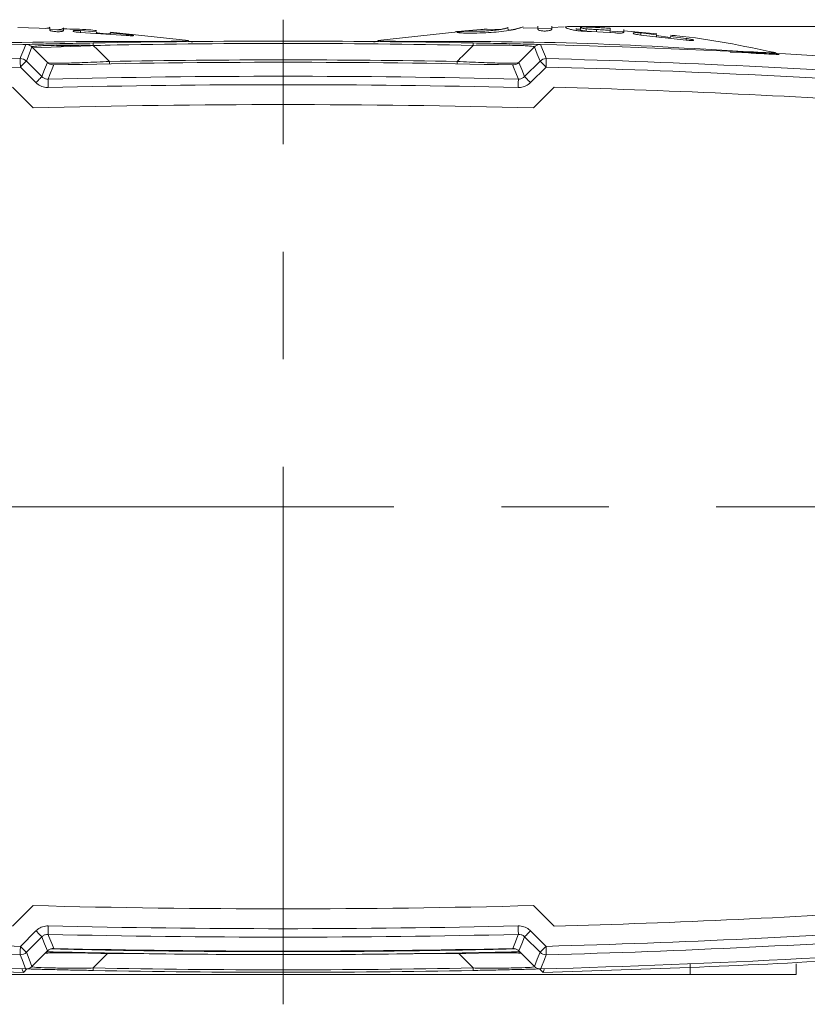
# Model space of a CAD drawing. Header units: millimetres. Extents: x -72 to 415, y 5 to 292.
# Tile 46 of 59: x 270 to 289, y 104 to 127. Entities that reach past the tile are written whole.
import ezdxf

# ---------------------------------------------------------------- set-up
doc = ezdxf.new("R2010")
doc.units = ezdxf.units.MM
doc.linetypes.add('CENTERX2', pattern=[20.32, 12.7, -2.54, 2.54, -2.54])
doc.styles.add('SLDTEXTSTYLE0', font='TXT', dxfattribs={"width": 0.75})
doc.dimstyles.new('SLDDIMSTYLE2', dxfattribs={"dimtxt": 3.5, "dimasz": 3.5, "dimexe": 0, "dimexo": 0.0625, "dimgap": 0.875, "dimtad": 1, "dimdec": 1, "dimrnd": 1e-09, "dimzin": 12, "dimdsep": 46, "dimtxsty": 'SLDTEXTSTYLE0', "dimsah": 1, "dimcen": 0.09, "dimadec": 0, "dimazin": 3, "dimtfac": 1, "dimtmove": 0, "dimatfit": 0, "dimfxl": 1, "dimfrac": 2, "dimtolj": 1, "dimtzin": 12, "dimarcsym": 0})

# ---------------------------------------------------------------- blocks, each defined once
blk = doc.blocks.new('_D_3')
at = {"color": 7, "linetype": 'Continuous', "lineweight": 0}
for p, q in [((283.485, 127.165), (306.455, 127.165)), ((305.464, 127.165), (305.464, 104.717)), ((297.101, 104.717), (306.455, 104.717))]:
    blk.add_line(p, q, dxfattribs=at)
for points in [[(305.464, 127.165), (304.964, 123.665), (305.964, 123.665)], [(305.464, 104.717), (305.964, 108.217), (304.964, 108.217)]]:
    blk.add_solid(points, dxfattribs=at)
at = {"color": 7, "linetype": 'Continuous', "lineweight": 0, "insert": (300.953, 111.415), "char_height": 3.5, "attachment_point": 1, "rotation": 90, "style": 'SLDTEXTSTYLE0'}
blk.add_mtext('22,4', dxfattribs=at)

msp = doc.modelspace()

# ---------------------------------------------------------------- linework, layer by layer
at = {"color": 7, "linetype": 'CENTERX2', "lineweight": 0}
for p, q in [((276.471, 104.061), (276.471, 127.323)), ((299.408, 115.817), (254.476, 115.817))]:
    msp.add_line(p, q, dxfattribs=at)
at = {"color": 7, "linetype": 'Continuous', "lineweight": 15}
for p, q in [((270.95, 127.114), (270.196, 127.139)), ((270.951, 127.084), (270.95, 127.131)), ((271.286, 127.078), (270.952, 127.088)), ((271.277, 127.116), (271.278, 127.07)), ((271.68, 127.015), (271.679, 127.065)), ((271.679, 127.064), (272.056, 127.037)), ((272.761, 126.951), (271.68, 127.022)), ((272.057, 126.987), (272.056, 127.038)), ((272.063, 127.018), (272.077, 127.013)), ((272.384, 126.976), (272.383, 127.011)), ((274.233, 126.828), (272.386, 127.029)), ((280.598, 127.034), (278.709, 126.828)), ((280.583, 127.023), (280.583, 127.023)), ((281.146, 127.091), (280.762, 127.057)), ((281.642, 127.103), (281.241, 127.09)), ((281.789, 127.086), (281.79, 127.108)), ((282.495, 127.131), (282.142, 127.119)), ((282.814, 127.111), (282.491, 127.107)), ((282.821, 127.167), (282.819, 127.099)), ((283.116, 127.151), (282.822, 127.142)), ((283.496, 127.09), (283.387, 127.096)), ((283.496, 127.089), (283.498, 127.139)), ((283.496, 127.084), (283.505, 127.088)), ((283.582, 127.155), (283.509, 127.155)), ((283.582, 127.155), (283.582, 127.156)), ((283.633, 127.056), (283.635, 127.106)), ((284.313, 127.01), (283.757, 127.042)), ((283.875, 127.04), (283.876, 127.091)), ((284.078, 127.127), (284.078, 127.128)), ((284.078, 127.127), (284.2, 127.119)), ((284.197, 127.02), (284.199, 127.071)), ((284.533, 127.036), (284.232, 127.052)), ((285.302, 126.986), (284.523, 127.059)), ((284.526, 127.09), (284.524, 127.035)), ((284.922, 126.961), (284.924, 127.011)), ((272.383, 126.98), (272.056, 127.01)), ((272.383, 127.011), (272.761, 126.977)), ((272.761, 126.951), (272.761, 126.978)), ((274.325, 126.794), (274.182, 126.834)), ((276.471, 126.817), (276.471, 126.761)), ((278.759, 126.834), (278.616, 126.794)), ((285.999, 126.841), (284.922, 126.96)), ((284.924, 127.01), (285.3, 126.968)), ((285.298, 126.919), (285.3, 126.97)), ((285.623, 126.905), (285.299, 126.948)), ((285.303, 126.95), (285.304, 126.947)), ((285.612, 126.906), (285.615, 126.91)), ((285.623, 126.879), (285.625, 126.929)), ((285.625, 126.928), (286, 126.878)), ((285.999, 126.841), (286, 126.879)), ((270.521, 126.66), (272.612, 126.727)), ((270.531, 126.679), (270.898, 126.312)), ((271.108, 126.707), (271.509, 126.717)), ((276.471, 126.761), (276.471, 126.373)), ((282.41, 126.679), (282.043, 126.312)), ((287.468, 126.537), (287.476, 126.567)), ((288.199, 126.506), (288.059, 126.554)), ((270.398, 126.345), (270.765, 125.979)), ((276.471, 126.373), (276.471, 126.317)), ((282.543, 126.345), (282.177, 125.979)), ((288.196, 126.502), (288.053, 126.54)), ((288.053, 126.539), (288.053, 126.537)), ((288.196, 126.502), (288.196, 126.502)), ((270.623, 125.837), (270.257, 126.204)), ((282.318, 125.837), (282.684, 126.204)), ((270.068, 125.728), (270.555, 125.241)), ((282.874, 125.728), (282.387, 125.241)), ((270.555, 106.393), (270.068, 105.906)), ((282.387, 106.393), (282.874, 105.906)), ((270.257, 105.43), (270.623, 105.797)), ((270.765, 105.655), (270.398, 105.289)), ((282.177, 105.655), (282.543, 105.289)), ((282.684, 105.43), (282.318, 105.797)), ((270.531, 104.955), (270.898, 105.322)), ((271.98, 104.919), (272.32, 105.258)), ((276.471, 105.305), (276.471, 105.234)), ((280.961, 104.919), (280.622, 105.258)), ((282.41, 104.955), (282.043, 105.322)), ((288.596, 105.017), (288.596, 104.767)), ((266.846, 104.767), (286.096, 104.767)), ((270.31, 104.899), (270.298, 104.887)), ((270.298, 104.887), (270.328, 104.816)), ((270.41, 104.898), (270.328, 104.816)), ((282.613, 104.816), (282.531, 104.898)), ((282.643, 104.887), (282.613, 104.816)), ((282.643, 104.887), (282.631, 104.899)), ((288.596, 104.767), (286.096, 104.767))]:
    msp.add_line(p, q, dxfattribs=at)
at = {"color": 8, "linetype": 'Continuous', "lineweight": 15}
for p, q in [((274.177, 126.82), (274.177, 126.82)), ((278.765, 126.82), (278.765, 126.82)), ((270.42, 126.736), (270.317, 126.735)), ((287.04, 126.556), (287.468, 126.537)), ((288.053, 126.54), (288.053, 126.539)), ((273.172, 105.258), (272.32, 105.258)), ((280.622, 105.258), (279.573, 105.258)), ((286.096, 104.767), (286.096, 105.017))]:
    msp.add_line(p, q, dxfattribs=at)
at = {"color": 7, "linetype": 'Continuous', "lineweight": 15, "flags": 128}
for points in [[(270.252, 126.403), (270.254, 126.409), (270.271, 126.451), (270.338, 126.621), (270.385, 126.737)], [(270.531, 126.679), (270.464, 126.509), (270.398, 126.345)], [(271.981, 126.717), (271.981, 126.73), (271.981, 126.741), (271.981, 126.751), (271.981, 126.759), (271.98, 126.765), (271.98, 126.77), (271.98, 126.773), (271.98, 126.774)], [(280.96, 126.717), (280.96, 126.73), (280.961, 126.741), (280.961, 126.751), (280.961, 126.759), (280.961, 126.765), (280.961, 126.77), (280.961, 126.773), (280.961, 126.774)], [(282.41, 126.679), (282.478, 126.509), (282.543, 126.345)], [(282.69, 126.403), (282.688, 126.409), (282.671, 126.451), (282.603, 126.621), (282.557, 126.737)], [(270.257, 126.204), (270.256, 126.242), (270.255, 126.279), (270.254, 126.313), (270.253, 126.343), (270.253, 126.368), (270.252, 126.387), (270.252, 126.399), (270.252, 126.403)], [(270.257, 126.204), (270.284, 126.231), (270.31, 126.257), (270.334, 126.281), (270.356, 126.302), (270.373, 126.32), (270.387, 126.333), (270.395, 126.342), (270.398, 126.345)], [(272.36, 126.337), (272.36, 126.324), (272.36, 126.313), (272.36, 126.303), (272.36, 126.295), (272.36, 126.289), (272.361, 126.284), (272.361, 126.281), (272.361, 126.281)], [(280.582, 126.337), (280.582, 126.324), (280.581, 126.313), (280.581, 126.303), (280.581, 126.295), (280.581, 126.289), (280.581, 126.284), (280.581, 126.281), (280.581, 126.281)], [(282.684, 126.204), (282.657, 126.231), (282.631, 126.257), (282.607, 126.281), (282.586, 126.302), (282.568, 126.32), (282.555, 126.333), (282.546, 126.342), (282.543, 126.345)], [(282.684, 126.204), (282.686, 126.242), (282.686, 126.279), (282.687, 126.313), (282.688, 126.343), (282.689, 126.368), (282.689, 126.387), (282.69, 126.399), (282.69, 126.403)], [(270.765, 125.979), (270.83, 126.143), (270.898, 126.312)], [(271.044, 126.253), (271.04, 126.243), (271.023, 126.201), (270.955, 126.031), (270.911, 125.92)], [(281.897, 126.253), (281.901, 126.243), (281.918, 126.201), (281.986, 126.031), (282.031, 125.92)], [(282.177, 125.979), (282.111, 126.143), (282.043, 126.312)], [(270.623, 125.837), (270.651, 125.864), (270.677, 125.89), (270.701, 125.915), (270.722, 125.936), (270.74, 125.954), (270.753, 125.967), (270.761, 125.975), (270.765, 125.979)], [(270.916, 125.72), (270.915, 125.759), (270.914, 125.796), (270.913, 125.83), (270.912, 125.86), (270.912, 125.885), (270.911, 125.903), (270.911, 125.915), (270.911, 125.92)], [(282.026, 125.72), (282.027, 125.759), (282.028, 125.796), (282.028, 125.83), (282.029, 125.86), (282.03, 125.885), (282.03, 125.903), (282.03, 125.915), (282.031, 125.92)], [(282.318, 125.837), (282.291, 125.864), (282.265, 125.89), (282.241, 125.915), (282.219, 125.936), (282.202, 125.954), (282.189, 125.967), (282.18, 125.975), (282.177, 125.979)], [(270.911, 105.714), (270.911, 105.719), (270.911, 105.731), (270.912, 105.749), (270.912, 105.774), (270.913, 105.804), (270.914, 105.839), (270.915, 105.875), (270.916, 105.914)], [(282.031, 105.714), (282.03, 105.719), (282.03, 105.731), (282.03, 105.749), (282.029, 105.774), (282.028, 105.804), (282.028, 105.839), (282.027, 105.875), (282.026, 105.914)], [(270.765, 105.655), (270.761, 105.659), (270.753, 105.667), (270.74, 105.681), (270.722, 105.698), (270.701, 105.719), (270.677, 105.744), (270.651, 105.77), (270.623, 105.797)], [(270.898, 105.322), (270.83, 105.491), (270.765, 105.655)], [(270.911, 105.714), (270.913, 105.709), (270.93, 105.666), (270.998, 105.497), (271.044, 105.381)], [(282.031, 105.714), (282.028, 105.709), (282.011, 105.666), (281.944, 105.497), (281.897, 105.381)], [(282.043, 105.322), (282.111, 105.491), (282.177, 105.655)], [(282.177, 105.655), (282.18, 105.659), (282.189, 105.667), (282.202, 105.681), (282.219, 105.698), (282.241, 105.719), (282.265, 105.744), (282.291, 105.77), (282.318, 105.797)], [(270.252, 105.231), (270.252, 105.235), (270.252, 105.247), (270.253, 105.266), (270.253, 105.291), (270.254, 105.321), (270.255, 105.355), (270.256, 105.392), (270.257, 105.43)], [(270.398, 105.289), (270.395, 105.292), (270.387, 105.301), (270.373, 105.314), (270.356, 105.332), (270.334, 105.353), (270.31, 105.377), (270.284, 105.403), (270.257, 105.43)], [(282.543, 105.289), (282.546, 105.292), (282.555, 105.301), (282.568, 105.314), (282.586, 105.332), (282.607, 105.353), (282.631, 105.377), (282.657, 105.403), (282.684, 105.43)], [(282.69, 105.231), (282.69, 105.235), (282.689, 105.247), (282.689, 105.266), (282.688, 105.291), (282.687, 105.321), (282.686, 105.355), (282.686, 105.392), (282.684, 105.43)], [(270.385, 104.897), (270.381, 104.907), (270.364, 104.95), (270.296, 105.119), (270.252, 105.231)], [(270.398, 105.289), (270.464, 105.125), (270.531, 104.955)], [(282.543, 105.289), (282.478, 105.125), (282.41, 104.955)], [(282.557, 104.897), (282.561, 104.907), (282.578, 104.95), (282.645, 105.119), (282.69, 105.231)]]:
    msp.add_lwpolyline(points, dxfattribs=at)
at = {"color": 7, "linetype": 'Continuous', "lineweight": 15}
for centre, radius, start, end in [((276.471, -105.183), 232, 89.45139, 90.54881), ((276.471, -105.183), 232, 91.50317, 94.55369), ((276.471, -105.183), 232, 85.44631, 88.49683), ((276.471, -105.183), 231.67, 91.53827, 93.91477), ((270.257, 126.203), 0.2, 45.0176, 91.5204), ((276.471, -105.183), 231.5, 88.65685, 91.34315), ((282.685, 126.203), 0.2, 88.4796, 134.9824), ((276.471, -105.183), 231.67, 86.08523, 88.46173), ((276.471, -105.183), 231.47, 91.53827, 93.91477), ((276.471, -105.183), 231.47, 86.08523, 88.46173), ((276.471, -105.183), 231.17, 88.62187, 91.37813), ((276.471, -105.183), 230.97, 88.62187, 91.37813), ((276.471, -105.183), 231, 86.25202, 88.41162), ((276.471, -105.183), 230.5, 88.52932, 91.47068), ((276.471, 336.817), 230.5, 268.52932, 271.47068), ((276.471, 336.817), 231, 271.58838, 273.74798), ((276.471, 336.817), 231.47, 266.08523, 268.46173), ((276.471, 336.817), 230.97, 268.62187, 271.37813), ((276.471, 336.817), 231.47, 271.53827, 273.91477), ((276.471, 336.817), 231.67, 266.08523, 268.46173), ((276.471, 336.817), 231.17, 268.62187, 271.37813), ((276.471, 336.817), 231.67, 271.53827, 273.91477), ((276.471, 336.817), 232, 265.44631, 268.49683), ((276.471, 336.817), 231.5, 268.65685, 271.34315), ((276.471, 336.817), 232, 271.50317, 274.55369), ((270.257, 105.431), 0.2, 268.4796, 314.9824), ((270.976, 105.117), 0.2, 112.4011, 135), ((281.966, 105.117), 0.2, 45, 67.6615), ((282.685, 105.431), 0.2, 225.0176, 271.5204), ((271.531, 104.919), 0.449, 352.4678, 359.9594), ((276.471, 336.676), 231.8, 268.88996, 271.11004), ((281.41, 104.919), 0.449, 180.0406, 187.5322), ((276.471, 336.817), 232, 268.88996, 271.11004)]:
    msp.add_arc(centre, radius, start, end, dxfattribs=at)
for centre, major_axis, start_param, end_param in [((273.663, 105.117), (2.83, -0.139), 2.067021, 3.114219), ((279.279, 105.117), (2.83, 0.139), 0.027374, 1.074571)]:
    msp.add_ellipse(centre, major_axis=major_axis, ratio=0.030213, start_param=start_param, end_param=end_param, dxfattribs=at)
for points, knots in [([(270.95, 127.144), (270.949, 127.141), (270.948, 127.137), (270.926, 127.126), (270.875, 127.12), (270.856, 127.118)], [0, 0, 0, 0, 0.38075, 0.764824, 1, 1, 1, 1]), ([(271.117, 127.039), (271.1, 127.04), (271.066, 127.042), (271.02, 127.049), (270.982, 127.058), (270.955, 127.07), (270.953, 127.079), (270.951, 127.084)], [0, 0, 0, 0, 0.158488, 0.312838, 0.494866, 0.682677, 1, 1, 1, 1]), ([(271.278, 127.07), (271.277, 127.066), (271.275, 127.059), (271.253, 127.048), (271.208, 127.042), (271.162, 127.038), (271.13, 127.039), (271.117, 127.039)], [0, 0, 0, 0, 0.254249, 0.511733, 0.697085, 0.882796, 1, 1, 1, 1]), ([(271.128, 127.083), (271.156, 127.087), (271.236, 127.098), (271.269, 127.117), (271.274, 127.124), (271.277, 127.127)], [0, 0, 0, 0, 0.221388, 0.646276, 1, 1, 1, 1]), ([(272.06, 127.064), (271.999, 127.072), (271.739, 127.102), (271.477, 127.103), (271.277, 127.104)], [0, 0, 0, 0, 0.2334, 1, 1, 1, 1]), ([(271.502, 127.055), (271.504, 127.058), (271.509, 127.063), (271.533, 127.067), (271.567, 127.069), (271.617, 127.068), (271.656, 127.066), (271.679, 127.064)], [0, 0, 0, 0, 0.236117, 0.415622, 0.565736, 0.753027, 1, 1, 1, 1]), ([(271.68, 127.022), (271.655, 127.024), (271.609, 127.027), (271.555, 127.035), (271.52, 127.042), (271.505, 127.049), (271.503, 127.053), (271.502, 127.055)], [0, 0, 0, 0, 0.276635, 0.504717, 0.673701, 0.843559, 1, 1, 1, 1]), ([(280.762, 127.057), (280.728, 127.054), (280.675, 127.049), (280.613, 127.044), (280.576, 127.04), (280.549, 127.037), (280.536, 127.036), (280.535, 127.035), (280.534, 127.034)], [0, 0, 0, 0, 0.27154, 0.407805, 0.517549, 0.627483, 0.820965, 1, 1, 1, 1]), ([(280.583, 127.023), (280.586, 127.025), (280.593, 127.028), (280.628, 127.034), (280.675, 127.041), (280.716, 127.045), (280.737, 127.047), (280.741, 127.047)], [0, 0, 0, 0, 0.247973, 0.501315, 0.765734, 0.952079, 1, 1, 1, 1]), ([(281.261, 127.015), (281.214, 127.013), (281.073, 127.007), (280.872, 127.004), (280.695, 127.008), (280.603, 127.015), (280.589, 127.021), (280.583, 127.023)], [0, 0, 0, 0, 0.152154, 0.460061, 0.670425, 0.882016, 1, 1, 1, 1]), ([(280.741, 127.047), (280.757, 127.049), (280.79, 127.051), (280.832, 127.054), (280.854, 127.054), (280.864, 127.054)], [0, 0, 0, 0, 0.331012, 0.668342, 1, 1, 1, 1]), ([(280.864, 127.054), (280.885, 127.053), (280.927, 127.051), (281.006, 127.048), (281.13, 127.049), (281.226, 127.054), (281.28, 127.057)], [0, 0, 0, 0, 0.238981, 0.479721, 0.704007, 1, 1, 1, 1]), ([(281.296, 127.102), (281.294, 127.102), (281.289, 127.102), (281.262, 127.1), (281.223, 127.097), (281.181, 127.094), (281.154, 127.091), (281.146, 127.091)], [0, 0, 0, 0, 0.210253, 0.422529, 0.652723, 0.892609, 1, 1, 1, 1]), ([(282.142, 127.153), (282.132, 127.148), (282.114, 127.14), (281.968, 127.095), (281.763, 127.057), (281.514, 127.03), (281.344, 127.019), (281.261, 127.015)], [0, 0, 0, 0, 0.283104, 0.472097, 0.662315, 0.834846, 1, 1, 1, 1]), ([(281.28, 127.057), (281.347, 127.062), (281.463, 127.071), (281.61, 127.091), (281.72, 127.113), (281.781, 127.131), (281.787, 127.134), (281.791, 127.136)], [0, 0, 0, 0, 0.2081367, 0.3570362, 0.5407507, 0.7849834, 1, 1, 1, 1]), ([(281.791, 127.136), (281.786, 127.135), (281.778, 127.133), (281.721, 127.116), (281.657, 127.106), (281.642, 127.103)], [0, 0, 0, 0, 0.491185, 0.876076, 1, 1, 1, 1]), ([(281.807, 127.075), (281.809, 127.075), (281.884, 127.085), (281.989, 127.109), (282.117, 127.145), (282.133, 127.15), (282.142, 127.153)], [0, 0, 0, 0, 0.005631, 0.280214, 0.566482, 1, 1, 1, 1]), ([(282.492, 127.097), (282.494, 127.14), (282.495, 127.184), (282.494, 127.164), (282.494, 127.164)], [0, 0, 0, 0, 0.992162, 1, 1, 1, 1]), ([(282.656, 127.055), (282.641, 127.055), (282.61, 127.056), (282.566, 127.061), (282.528, 127.068), (282.496, 127.081), (282.494, 127.091), (282.492, 127.097)], [0, 0, 0, 0, 0.142007, 0.289228, 0.462235, 0.648779, 1, 1, 1, 1]), ([(282.819, 127.099), (282.817, 127.093), (282.815, 127.083), (282.782, 127.069), (282.739, 127.061), (282.694, 127.056), (282.666, 127.055), (282.656, 127.055)], [0, 0, 0, 0, 0.3423529, 0.5423271, 0.7431, 0.9038688, 1, 1, 1, 1]), ([(283.146, 127.144), (283.15, 127.149), (283.159, 127.158), (283.213, 127.164), (283.319, 127.165), (283.451, 127.16), (283.546, 127.156), (283.582, 127.155)], [0, 0, 0, 0, 0.206308, 0.4134, 0.600388, 0.847942, 1, 1, 1, 1]), ([(283.413, 127.066), (283.378, 127.072), (283.302, 127.083), (283.215, 127.105), (283.158, 127.127), (283.15, 127.139), (283.146, 127.144)], [0, 0, 0, 0, 0.214863, 0.470507, 0.768202, 1, 1, 1, 1]), ([(283.497, 127.101), (283.476, 127.102), (283.437, 127.103), (283.403, 127.104), (283.387, 127.104)], [0, 0, 0, 0, 0.5296, 1, 1, 1, 1]), ([(283.757, 127.042), (283.713, 127.044), (283.633, 127.048), (283.516, 127.055), (283.448, 127.063), (283.413, 127.066)], [0, 0, 0, 0, 0.372494, 0.681373, 1, 1, 1, 1]), ([(283.633, 127.053), (283.612, 127.056), (283.568, 127.061), (283.522, 127.071), (283.5, 127.079), (283.497, 127.083), (283.496, 127.084)], [0, 0, 0, 0, 0.271893, 0.550045, 0.866429, 1, 1, 1, 1]), ([(283.887, 127.139), (283.839, 127.142), (283.753, 127.146), (283.64, 127.15), (283.566, 127.151), (283.521, 127.149), (283.501, 127.145), (283.499, 127.141), (283.498, 127.139)], [0, 0, 0, 0, 0.266018, 0.480549, 0.63212, 0.751728, 0.871477, 1, 1, 1, 1]), ([(283.498, 127.139), (283.501, 127.136), (283.508, 127.13), (283.552, 127.119), (283.601, 127.11), (283.63, 127.107), (283.635, 127.106)], [0, 0, 0, 0, 0.297305, 0.648596, 0.933022, 1, 1, 1, 1]), ([(283.635, 127.106), (283.671, 127.103), (283.728, 127.098), (283.81, 127.094), (283.854, 127.092), (283.876, 127.091)], [0, 0, 0, 0, 0.459079, 0.729106, 1, 1, 1, 1]), ([(283.876, 127.091), (283.936, 127.087), (284.044, 127.081), (284.152, 127.074), (284.199, 127.071)], [0, 0, 0, 0, 0.559952, 1, 1, 1, 1]), ([(284.2, 127.119), (284.142, 127.123), (284.038, 127.13), (283.933, 127.136), (283.887, 127.139)], [0, 0, 0, 0, 0.5600596, 1, 1, 1, 1]), ([(284.001, 127.132), (284.008, 127.132), (284.034, 127.13), (284.06, 127.129), (284.078, 127.127)], [0, 0, 0, 0, 0.3057899, 1, 1, 1, 1]), ([(284.199, 127.071), (284.199, 127.084), (284.2, 127.107), (284.2, 127.115), (284.2, 127.119)], [0, 0, 0, 0, 0.560003, 1, 1, 1, 1]), ([(284.524, 127.035), (284.523, 127.03), (284.521, 127.023), (284.502, 127.013), (284.473, 127.008), (284.426, 127.006), (284.37, 127.007), (284.329, 127.009), (284.313, 127.01)], [0, 0, 0, 0, 0.266621, 0.416451, 0.537442, 0.658126, 0.872824, 1, 1, 1, 1]), ([(284.747, 127.004), (284.75, 127.007), (284.755, 127.013), (284.782, 127.017), (284.821, 127.018), (284.872, 127.015), (284.907, 127.011), (284.924, 127.01)], [0, 0, 0, 0, 0.252708, 0.427477, 0.604016, 0.811122, 1, 1, 1, 1]), ([(273.6, 126.811), (272.243, 126.81), (269.529, 126.806), (266.82, 126.646), (265.465, 126.567)], [0, 0, 0, 0, 0.499997, 1, 1, 1, 1]), ([(272.314, 126.987), (272.326, 126.987), (272.352, 126.988), (272.38, 126.994), (272.382, 126.999), (272.383, 127.002)], [0, 0, 0, 0, 0.229735, 0.501032, 1, 1, 1, 1]), ([(272.761, 126.977), (272.788, 126.975), (272.83, 126.971), (272.882, 126.964), (272.914, 126.958), (272.931, 126.954), (272.934, 126.951), (272.936, 126.95)], [0, 0, 0, 0, 0.304253, 0.468564, 0.634134, 0.849719, 1, 1, 1, 1]), ([(272.936, 126.95), (272.934, 126.949), (272.93, 126.946), (272.907, 126.945), (272.874, 126.944), (272.824, 126.946), (272.784, 126.949), (272.761, 126.951)], [0, 0, 0, 0, 0.223561, 0.406306, 0.556217, 0.73881, 1, 1, 1, 1]), ([(274.177, 126.82), (274.175, 126.819), (274.17, 126.818), (274.122, 126.816), (274.016, 126.814), (273.856, 126.812), (273.712, 126.811), (273.637, 126.811), (273.6, 126.811)], [0, 0, 0, 0, 0.124713, 0.250103, 0.500412, 0.750456, 0.875486, 1, 1, 1, 1]), ([(278.765, 126.82), (278.767, 126.819), (278.772, 126.818), (278.819, 126.816), (278.926, 126.814), (279.086, 126.812), (279.229, 126.811), (279.304, 126.811), (279.342, 126.811)], [0, 0, 0, 0, 0.124713, 0.250103, 0.500412, 0.750456, 0.875486, 1, 1, 1, 1]), ([(279.342, 126.811), (280.699, 126.81), (283.413, 126.806), (286.122, 126.646), (287.476, 126.567)], [0, 0, 0, 0, 0.499997, 1, 1, 1, 1]), ([(284.922, 126.96), (284.897, 126.963), (284.852, 126.968), (284.799, 126.979), (284.764, 126.988), (284.749, 126.997), (284.747, 127.002), (284.747, 127.004)], [0, 0, 0, 0, 0.274894, 0.502722, 0.672057, 0.842267, 1, 1, 1, 1]), ([(288.109, 126.545), (287.334, 126.706), (286.512, 126.876), (285.676, 126.952), (285.628, 126.956)], [0, 0, 0, 0, 0.941617, 1, 1, 1, 1]), ([(286.173, 126.838), (286.171, 126.836), (286.167, 126.833), (286.144, 126.83), (286.111, 126.831), (286.061, 126.834), (286.022, 126.839), (285.999, 126.841)], [0, 0, 0, 0, 0.227599, 0.408898, 0.558283, 0.740555, 1, 1, 1, 1]), ([(286, 126.878), (286.028, 126.874), (286.071, 126.867), (286.123, 126.857), (286.154, 126.849), (286.17, 126.843), (286.172, 126.839), (286.173, 126.838)], [0, 0, 0, 0, 0.314992, 0.478428, 0.642906, 0.864114, 1, 1, 1, 1]), ([(270.385, 126.737), (270.385, 126.737), (270.412, 126.738), (270.545, 126.741), (270.653, 126.744), (270.874, 126.75), (270.959, 126.752), (271.141, 126.756), (271.238, 126.758), (271.441, 126.763), (271.548, 126.765), (271.763, 126.769), (271.871, 126.771), (271.98, 126.774)], [0, 0, 0, 0, 0.25, 0.25, 0.5, 0.5, 0.625, 0.625, 0.75, 0.75, 0.875, 0.875, 1, 1, 1, 1]), ([(270.385, 126.737), (270.407, 126.736), (270.452, 126.732), (270.502, 126.706), (270.525, 126.685), (270.531, 126.679)], [0, 0, 0, 0, 0.415385, 0.830769, 1, 1, 1, 1]), ([(271.981, 126.717), (271.88, 126.719), (271.78, 126.719), (271.581, 126.72), (271.481, 126.72), (271.291, 126.719), (271.2, 126.719), (271.031, 126.716), (270.952, 126.715), (270.817, 126.711), (270.758, 126.708), (270.663, 126.703), (270.626, 126.7), (270.543, 126.691), (270.525, 126.685), (270.532, 126.679)], [0, 0, 0, 0, 0.125, 0.125, 0.25, 0.25, 0.375, 0.375, 0.5, 0.5, 0.625, 0.625, 0.75, 0.75, 1, 1, 1, 1]), ([(271.109, 126.705), (271.222, 126.707), (271.423, 126.712), (271.625, 126.716), (271.713, 126.718)], [0, 0, 0, 0, 0.56, 1, 1, 1, 1]), ([(271.981, 126.717), (272.066, 126.633), (272.15, 126.548), (272.234, 126.463), (272.246, 126.451), (272.257, 126.44), (272.268, 126.428), (272.299, 126.398), (272.329, 126.367), (272.36, 126.337)], [0.0000969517, 0.0000969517, 0.0000969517, 0.0000969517, 0.0005452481, 0.0005452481, 0.0005452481, 0.0006058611, 0.0006058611, 0.0006058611, 0.0007674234, 0.0007674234, 0.0007674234, 0.0007674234]), ([(280.96, 126.717), (280.876, 126.633), (280.792, 126.548), (280.707, 126.463), (280.696, 126.451), (280.684, 126.44), (280.673, 126.428), (280.643, 126.398), (280.612, 126.367), (280.582, 126.337)], [0.0000969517, 0.0000969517, 0.0000969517, 0.0000969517, 0.0005452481, 0.0005452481, 0.0005452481, 0.0006058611, 0.0006058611, 0.0006058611, 0.0007674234, 0.0007674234, 0.0007674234, 0.0007674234]), ([(280.96, 126.717), (281.061, 126.719), (281.162, 126.719), (281.361, 126.72), (281.461, 126.72), (281.651, 126.719), (281.741, 126.719), (281.911, 126.716), (281.99, 126.715), (282.125, 126.711), (282.183, 126.708), (282.279, 126.703), (282.315, 126.7), (282.398, 126.691), (282.416, 126.685), (282.41, 126.679)], [0, 0, 0, 0, 0.125, 0.125, 0.25, 0.25, 0.375, 0.375, 0.5, 0.5, 0.625, 0.625, 0.75, 0.75, 1, 1, 1, 1]), ([(282.557, 126.737), (282.557, 126.737), (282.529, 126.738), (282.396, 126.741), (282.289, 126.744), (282.068, 126.75), (281.983, 126.752), (281.801, 126.756), (281.704, 126.758), (281.5, 126.763), (281.393, 126.765), (281.179, 126.769), (281.071, 126.771), (280.961, 126.774)], [0, 0, 0, 0, 0.25, 0.25, 0.5, 0.5, 0.625, 0.625, 0.75, 0.75, 0.875, 0.875, 1, 1, 1, 1]), ([(282.557, 126.737), (282.534, 126.736), (282.489, 126.732), (282.44, 126.706), (282.417, 126.685), (282.41, 126.679)], [0, 0, 0, 0, 0.415385, 0.830769, 1, 1, 1, 1]), ([(287.476, 126.567), (287.513, 126.564), (287.588, 126.56), (287.732, 126.552), (287.892, 126.544), (287.998, 126.54), (288.046, 126.539), (288.051, 126.54), (288.053, 126.54)], [0, 0, 0, 0, 0.124511, 0.249539, 0.499588, 0.749891, 0.875284, 1, 1, 1, 1]), ([(270.898, 126.312), (270.905, 126.305), (270.936, 126.3), (271.035, 126.296), (271.076, 126.295), (271.175, 126.295), (271.235, 126.295), (271.369, 126.298), (271.443, 126.299), (271.606, 126.304), (271.694, 126.307), (271.967, 126.318), (272.163, 126.327), (272.36, 126.337)], [0, 0, 0, 0, 0.25, 0.25, 0.375, 0.375, 0.5, 0.5, 0.625, 0.625, 0.75, 0.75, 1, 1, 1, 1]), ([(282.043, 126.312), (282.037, 126.305), (282.005, 126.3), (281.906, 126.296), (281.866, 126.295), (281.766, 126.295), (281.707, 126.295), (281.573, 126.298), (281.498, 126.299), (281.336, 126.304), (281.248, 126.307), (280.975, 126.318), (280.779, 126.327), (280.582, 126.337)], [0, 0, 0, 0, 0.25, 0.25, 0.375, 0.375, 0.5, 0.5, 0.625, 0.625, 0.75, 0.75, 1, 1, 1, 1]), ([(287.468, 126.537), (287.552, 126.532), (287.728, 126.523), (287.925, 126.513), (288.054, 126.507), (288.132, 126.503), (288.185, 126.501), (288.192, 126.501), (288.196, 126.502)], [0, 0, 0, 0, 0.221247, 0.460874, 0.587962, 0.720156, 0.857937, 1, 1, 1, 1]), ([(270.898, 126.312), (270.916, 126.298), (270.951, 126.269), (271.004, 126.254), (271.035, 126.254), (271.044, 126.253)], [0, 0, 0, 0, 0.416825, 0.833653, 1, 1, 1, 1]), ([(282.043, 126.312), (282.026, 126.298), (281.991, 126.269), (281.937, 126.254), (281.906, 126.254), (281.897, 126.253)], [0, 0, 0, 0, 0.416825, 0.833653, 1, 1, 1, 1]), ([(270.765, 125.979), (270.782, 125.964), (270.817, 125.936), (270.871, 125.921), (270.902, 125.92), (270.911, 125.92)], [0, 0, 0, 0, 0.416516, 0.83301, 1, 1, 1, 1]), ([(282.177, 125.979), (282.159, 125.964), (282.124, 125.936), (282.071, 125.921), (282.039, 125.92), (282.031, 125.92)], [0, 0, 0, 0, 0.416516, 0.83301, 1, 1, 1, 1]), ([(270.916, 125.72), (270.898, 125.721), (270.835, 125.722), (270.728, 125.751), (270.658, 125.809), (270.623, 125.837)], [0, 0, 0, 0, 0.166978, 0.58349, 1, 1, 1, 1]), ([(282.026, 125.72), (282.044, 125.721), (282.106, 125.722), (282.213, 125.751), (282.283, 125.809), (282.318, 125.837)], [0, 0, 0, 0, 0.166978, 0.58349, 1, 1, 1, 1]), ([(270.623, 105.797), (270.637, 105.809), (270.683, 105.851), (270.781, 105.904), (270.871, 105.91), (270.916, 105.914)], [0, 0, 0, 0, 0.166978, 0.583491, 1, 1, 1, 1]), ([(282.318, 105.797), (282.305, 105.809), (282.259, 105.851), (282.161, 105.904), (282.071, 105.91), (282.026, 105.914)], [0, 0, 0, 0, 0.166978, 0.583491, 1, 1, 1, 1]), ([(270.911, 105.714), (270.888, 105.712), (270.844, 105.709), (270.794, 105.683), (270.771, 105.662), (270.765, 105.655)], [0, 0, 0, 0, 0.416514, 0.83301, 1, 1, 1, 1]), ([(282.031, 105.714), (282.053, 105.712), (282.098, 105.709), (282.147, 105.683), (282.17, 105.662), (282.177, 105.655)], [0, 0, 0, 0, 0.416514, 0.83301, 1, 1, 1, 1]), ([(271.044, 105.381), (271.022, 105.379), (270.977, 105.376), (270.928, 105.349), (270.905, 105.328), (270.898, 105.322)], [0, 0, 0, 0, 0.416823, 0.833649, 1, 1, 1, 1]), ([(281.897, 105.381), (281.92, 105.379), (281.965, 105.376), (282.014, 105.349), (282.037, 105.328), (282.043, 105.322)], [0, 0, 0, 0, 0.416823, 0.833649, 1, 1, 1, 1]), ([(270.328, 104.816), (267.862, 104.893), (264.72, 104.992), (261.594, 105.223), (260.922, 105.273)], [0, 0, 0, 0, 0.78511, 1, 1, 1, 1]), ([(276.471, 105.234), (275.415, 105.238), (273.55, 105.244), (271.687, 105.285), (270.878, 105.302)], [0, 0, 0, 0, 0.566251, 1, 1, 1, 1]), ([(276.471, 105.305), (275.849, 105.306), (274.59, 105.309), (272.763, 105.331), (271.557, 105.358), (270.988, 105.37)], [0, 0, 0, 0, 0.3402327, 0.688534, 1, 1, 1, 1]), ([(281.953, 105.37), (281.399, 105.358), (280.209, 105.332), (278.381, 105.309), (277.107, 105.306), (276.471, 105.305)], [0, 0, 0, 0, 0.303361, 0.651657, 1, 1, 1, 1]), ([(282.063, 105.302), (281.029, 105.281), (279.165, 105.241), (277.3, 105.236), (276.471, 105.234)], [0, 0, 0, 0, 0.555081, 1, 1, 1, 1]), ([(282.613, 104.816), (285.08, 104.893), (288.179, 104.989), (291.263, 105.218), (291.892, 105.264)], [0, 0, 0, 0, 0.7958871, 1, 1, 1, 1]), ([(270.531, 104.955), (270.514, 104.941), (270.479, 104.912), (270.425, 104.898), (270.394, 104.897), (270.385, 104.897)], [0, 0, 0, 0, 0.4153833, 0.8307673, 1, 1, 1, 1]), ([(271.98, 104.919), (271.847, 104.918), (271.572, 104.916), (271.159, 104.917), (270.786, 104.924), (270.637, 104.933), (270.542, 104.944), (270.537, 104.95), (270.532, 104.955)], [0, 0, 0, 0, 0.1665077, 0.3441739, 0.5407694, 0.7607623, 0.7694837, 1, 1, 1, 1]), ([(280.961, 104.919), (281.094, 104.918), (281.369, 104.916), (281.783, 104.917), (282.156, 104.924), (282.304, 104.933), (282.399, 104.944), (282.405, 104.95), (282.41, 104.955)], [0, 0, 0, 0, 0.1665077, 0.3441739, 0.5407694, 0.7607623, 0.7694837, 1, 1, 1, 1]), ([(282.41, 104.955), (282.427, 104.941), (282.462, 104.912), (282.516, 104.898), (282.548, 104.897), (282.557, 104.897)], [0, 0, 0, 0, 0.4153833, 0.8307673, 1, 1, 1, 1]), ([(270.385, 104.897), (270.398, 104.897), (270.424, 104.896), (270.687, 104.889), (271.095, 104.879), (271.539, 104.869), (271.834, 104.863), (271.976, 104.861)], [0, 0, 0, 0, 0.227871, 0.457817, 0.656939, 0.835189, 1, 1, 1, 1]), ([(282.557, 104.897), (282.544, 104.897), (282.517, 104.896), (282.255, 104.889), (281.847, 104.879), (281.403, 104.869), (281.107, 104.863), (280.965, 104.861)], [0, 0, 0, 0, 0.227871, 0.457817, 0.656939, 0.835189, 1, 1, 1, 1])]:
    msp.add_open_spline(points, degree=3, knots=knots, dxfattribs=at)
for points in [[(271.98, 126.774), (273.477, 126.803), (274.974, 126.817), (276.471, 126.817)], [(280.961, 126.774), (279.465, 126.803), (277.968, 126.817), (276.471, 126.817)], [(276.471, 126.761), (274.974, 126.761), (273.478, 126.746), (271.981, 126.717)], [(276.471, 126.761), (277.967, 126.761), (279.464, 126.746), (280.96, 126.717)], [(272.36, 126.337), (273.73, 126.361), (275.1, 126.373), (276.471, 126.373)], [(280.582, 126.337), (279.212, 126.361), (277.841, 126.373), (276.471, 126.373)]]:
    msp.add_open_spline(points, degree=3, dxfattribs=at)

# ---------------------------------------------------------------- dimensions: what is measured, and where the dimension line sits
at = {"color": 7, "linetype": 'Continuous', "lineweight": 0}
dim = msp.add_linear_dim(base=(305.464, 104.717), p1=(282.494, 127.165), p2=(296.11, 104.717), angle=90, dimstyle='SLDDIMSTYLE2', dxfattribs=at)
dim.commit()
dim.dimension.update_dxf_attribs({"geometry": '_D_3', "text_midpoint": (305.464, 115.941), "dimtype": 160})

doc.saveas('drawing.dxf')
